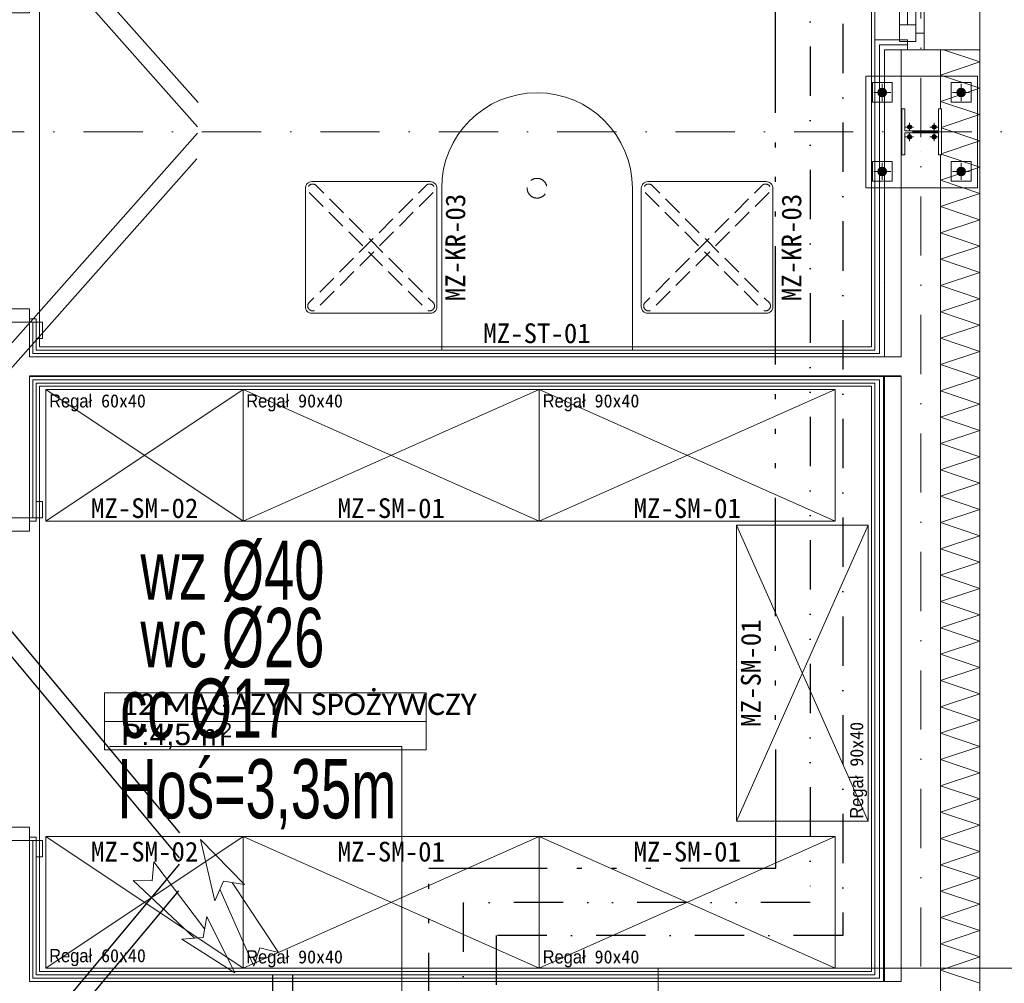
# Model space of a CAD drawing. Header units: centimetres. Extents: x -9388 to 91680, y -1419244 to 50347.
# Tile 116 of 183: x 45434 to 48428, y -708693 to -705765. Entities that reach past the tile are written whole.
import ezdxf
from ezdxf.enums import TextEntityAlignment as Align

# ---------------------------------------------------------------- set-up
doc = ezdxf.new("R2010")
doc.units = ezdxf.units.CM
for name, pattern in [('CENTER', [2, 1.25, -0.25, 0.25, -0.25]), ('ISO14W100', [25.5, 12, -3, 0.5, -3, 0.5, -3, 0.5, -3]), ('KOPISTO BUDYNEK C 09.10.12-PW_WODA$0$DASHDOT', [1, 0.5, -0.25, 0, -0.25]), ('KOPISTO BUDYNEK C 09.10.12-PW_WODA$0$DIVIDE', [1.25, 0.5, -0.25, 0, -0.25, 0, -0.25]), ('Krawędzie ukryte drobniejsze', [85, 60, -25]), ('Kropki i Kreski', [360, 180, -90, 0, -90])]:
    doc.linetypes.add(name, pattern=pattern)
for name, color, linetype in [('! Strefy Powierzchnie', 7, 'Continuous'), ('Drzwi ArchiCAD', 7, 'Continuous'), ('Okna ArchiCADa', 7, 'Continuous'), ('Osie', 7, 'Continuous'), ('Wnętrze - umeblowanie', 7, 'Continuous')]:
    doc.layers.add(name, color=color, linetype=linetype)
for name, color, linetype, lineweight, true_color in [('! słupy stalowe_Nr_pióra__232', 7, 'Continuous', 13, 0x24a2ff), ('Q_Działka cyrkulacyjna', 7, 'ISO14W100', 30, 0xffc000), ('Q_Działka wody ciepłej', 6, 'KOPISTO BUDYNEK C 09.10.12-PW_WODA$0$DIVIDE', 30, 0xff00ff), ('Q_Działka wody zimnej', 4, 'KOPISTO BUDYNEK C 09.10.12-PW_WODA$0$DASHDOT', 30, 0x00ffff)]:
    doc.layers.add(name, color=color, linetype=linetype, lineweight=lineweight, true_color=true_color)
for name, color, linetype, lineweight in [('! słupy stalowe_Nr_pióra__7', 7, 'Continuous', 13), ('2D - rzuty_Nr_pióra__101', 7, 'Continuous', 5), ('2D - rzuty_Nr_pióra__161', 7, 'Continuous', 5), ('Drzwi ArchiCAD_Nr_pióra__1', 7, 'Continuous', 13), ('Drzwi ArchiCAD_Nr_pióra__23', 7, 'Continuous', 15), ('Drzwi ArchiCAD_Nr_pióra__3', 7, 'Continuous', 13), ('Drzwi ArchiCAD_Nr_pióra__41', 7, 'Continuous', 15), ('Metryczki pomieszczeń ArchiCADa_Nr_pióra__6', 7, 'Continuous', 13), ('Okna ArchiCADa_Nr_pióra__23', 7, 'Continuous', 15), ('Okna ArchiCADa_Nr_pióra__3', 7, 'Continuous', 13), ('Okna ArchiCADa_Nr_pióra__41', 7, 'Continuous', 15), ('Osie_Nr_pióra__1', 7, 'Continuous', 13), ('Osie_Nr_pióra__4', 7, 'Continuous', 13), ('Q_opis', 3, 'Continuous', 13), ('Q_opisy_średnice_co', 3, 'Continuous', 9), ('Q_opisy_średnice_woda', 3, 'Continuous', 9), ('Q_podkład', 8, 'Continuous', 9), ('Q_strzałki', 3, 'Continuous', 13), ('Q_wys prowadzenia instalacji', 6, 'Continuous', 13), ('Wnętrze - umeblowanie_Nr_pióra__1', 7, 'Continuous', 13), ('Wnętrze - umeblowanie_Nr_pióra__101', 7, 'Continuous', 5), ('Ściany wewnętrzne_Nr_pióra__1', 7, 'Continuous', 13), ('Ściany wewnętrzne_Nr_pióra__41', 7, 'Continuous', 15), ('Ściany zewnętrzne_Nr_pióra__1', 7, 'Continuous', 13), ('Ściany zewnętrzne_Nr_pióra__174', 7, 'Continuous', 5), ('Ściany zewnętrzne_Nr_pióra__41', 7, 'Continuous', 15)]:
    doc.layers.add(name, color=color, linetype=linetype, lineweight=lineweight)
doc.layers.add('Q_uwagi', color=7, linetype='Continuous', lineweight=30, true_color=0xff0101, plot=False)
doc.styles.add('Arial Narrow_____', font='ARIALN.TTF', dxfattribs={"width": 0.8})
doc.styles.add('GENERATED_STYLE_1', font='calibri.ttf')
doc.styles.add('GENERATED_STYLE_2', font='arial.ttf')
doc.styles.add('GENERATED_STYLE_3', font='calibri.ttf')
doc.linetypes.add('Zygzak MAŁY', pattern='A,0,[1,PAB.01_RZUT PRZYZIEMIA1.Shx,S=0.873016,R=0,X=0,Y=-0.0275],-110,0', length=110)

# ---------------------------------------------------------------- blocks, each defined once
blk = doc.blocks.new('POM. SOCJALNE_13_13', base_point=(45348.3, -707757.7))
at = {"layer": 'Metryczki pomieszczeń ArchiCADa_Nr_pióra__6', "linetype": 'Continuous'}
for p, q in [((44955.2, -707677), (44972.6, -707592.1)), ((44972.6, -707592.1), (45758.8, -707753.6)), ((44937.7, -707761.9), (44955.2, -707677)), ((45741.3, -707838.5), (44955.2, -707677)), ((44955.2, -707677), (45741.3, -707838.5)), ((45723.9, -707923.4), (44937.7, -707761.9)), ((45758.8, -707753.6), (45741.3, -707838.5)), ((45741.3, -707838.5), (45723.9, -707923.4))]:
    blk.add_line(p, q, dxfattribs=at)
at = {"layer": 'Metryczki pomieszczeń ArchiCADa_Nr_pióra__6'}
for tag, height, style, p in [('ROOM_NAME', 65, 'GENERATED_STYLE_1', (45021.6, -707609.1)), ('ROOM_AREA', 65, 'GENERATED_STYLE_2', (45004.2, -707694.4)), ('DUMMY_385', 65, 'GENERATED_STYLE_2', (45216.4, -707739.7)), ('DUMMY_386', 43.3, 'GENERATED_STYLE_2', (45301.3, -707753))]:
    blk.add_attdef(tag, text='', height=height, rotation=348.3916, dxfattribs=dict(at, style=style)).set_placement(p, align=Align.TOP_LEFT)
blk = doc.blocks.new('MAGAZYN SPOŻYWCZY_12_15', base_point=(44709.4, -709921.6))
at = {"layer": 'Metryczki pomieszczeń ArchiCADa_Nr_pióra__6', "linetype": 'Continuous'}
for p, q in [((44230.3, -709823.1), (44247.8, -709738.2)), ((44247.8, -709738.2), (45206, -709935.1)), ((44212.9, -709908), (44230.3, -709823.1)), ((45188.5, -710020), (44230.3, -709823.1)), ((44230.3, -709823.1), (45188.5, -710020)), ((45171.1, -710104.9), (44212.9, -709908)), ((45206, -709935.1), (45188.5, -710020)), ((45188.5, -710020), (45171.1, -710104.9))]:
    blk.add_line(p, q, dxfattribs=at)
at = {"layer": 'Metryczki pomieszczeń ArchiCADa_Nr_pióra__6'}
for tag, height, style, p in [('ROOM_NAME', 65, 'GENERATED_STYLE_1', (44296.7, -709750.6)), ('ROOM_AREA', 65, 'GENERATED_STYLE_2', (44279.3, -709840.5)), ('DUMMY_385', 65, 'GENERATED_STYLE_2', (44491.5, -709885.8)), ('DUMMY_386', 43.3, 'GENERATED_STYLE_2', (44576.4, -709899.1))]:
    blk.add_attdef(tag, text='', height=height, rotation=348.3916, dxfattribs=dict(at, style=style)).set_placement(p, align=Align.TOP_LEFT)
blk = doc.blocks.new('Garderoba 19')
at = {"layer": 'Wnętrze - umeblowanie_Nr_pióra__101', "color": 8, "linetype": 'Continuous'}
for p, q in [((900, 400), (0, 400)), ((0, 400), (0, 0)), ((900, 0), (0, 400)), ((0, 0), (900, 400)), ((900, 0), (900, 400)), ((0, 0), (900, 0))]:
    blk.add_line(p, q, dxfattribs=at)
blk = doc.blocks.new('Garderoba 19_2')
at = {"layer": 'Wnętrze - umeblowanie_Nr_pióra__101', "color": 8, "linetype": 'Continuous'}
for p, q in [((600, 400), (0, 400)), ((0, 400), (0, 0)), ((600, 0), (0, 400)), ((0, 0), (600, 400)), ((600, 0), (600, 400)), ((0, 0), (600, 0))]:
    blk.add_line(p, q, dxfattribs=at)
blk = doc.blocks.new('Garderoba 19_3')
at = {"layer": 'Wnętrze - umeblowanie_Nr_pióra__101', "color": 8, "linetype": 'Continuous'}
for p, q in [((600, 400), (0, 400)), ((0, 400), (0, 0)), ((600, 0), (0, 400)), ((0, 0), (600, 400)), ((600, 0), (600, 400)), ((0, 0), (600, 0))]:
    blk.add_line(p, q, dxfattribs=at)
blk = doc.blocks.new('Standardowy znacznik siatki_3')
at = {"layer": 'Osie_Nr_pióra__4', "linetype": 'Kropki i Kreski'}
blk.add_line((1000, 0), (17990.8, 0), dxfattribs=at)
at = {"layer": 'Osie_Nr_pióra__1', "style": 'GENERATED_STYLE_3'}
for tag, p in [('AC_MarkerText_1_0', (-125, 5.7)), ('AC_MarkerText_1_1', (19115.8, 5.7))]:
    blk.add_attdef(tag, text='', height=100, rotation=360, dxfattribs=at).set_placement(p, align=Align.MIDDLE_CENTER)
blk = doc.blocks.new('Standardowy znacznik siatki_5')
at = {"layer": 'Osie_Nr_pióra__4', "linetype": 'Kropki i Kreski'}
blk.add_line((1000, 0), (12138.2, 0), dxfattribs=at)
at = {"layer": 'Osie_Nr_pióra__1', "style": 'GENERATED_STYLE_3'}
for tag, p in [('AC_MarkerText_1_0', (-125, 4.9)), ('AC_MarkerText_1_1', (13263.2, 4.9))]:
    blk.add_attdef(tag, text='', height=100, rotation=270, dxfattribs=at).set_placement(p, align=Align.MIDDLE_CENTER)
blk = doc.blocks.new('Okno 19_3')
at = {"layer": 'Okna ArchiCADa_Nr_pióra__23', "color": 8, "linetype": 'Continuous'}
for p, q in [((-500, 0), (-475, 0)), ((-475, 25), (-425, 25)), ((-475, -25), (-475, 25)), ((-475, 0), (-475, -25)), ((-425, 25), (-425, -25)), ((-425, 25), (425, 25)), ((-425, 0), (425, 0)), ((425, -25), (425, 25)), ((425, 25), (475, 25)), ((475, 25), (475, -25)), ((475, -25), (475, 0)), ((475, 0), (500, 0)), ((-475, -25), (-450, -25)), ((-425, -25), (-475, -25)), ((-450, -25), (-450, -50)), ((425, -25), (-425, -25)), ((475, -25), (425, -25)), ((450, -50), (450, -25)), ((450, -25), (475, -25)), ((-450, -50), (-500, -50)), ((500, -50), (450, -50))]:
    blk.add_line(p, q, dxfattribs=at)
at = {"layer": 'Okna ArchiCADa_Nr_pióra__3', "color": 8, "linetype": 'Continuous'}
for p, q in [((-470, 100), (470, 100)), ((-425, 25), (425, 25)), ((450, -50), (-450, -50)), ((-500, -220), (500, -220))]:
    blk.add_line(p, q, dxfattribs=at)
at = {"layer": 'Okna ArchiCADa_Nr_pióra__41', "color": 8, "linetype": 'Continuous'}
for p, q in [((-500, -50), (-500, 0)), ((500, -50), (500, 0))]:
    blk.add_line(p, q, dxfattribs=at)
blk = doc.blocks.new('Drzwi 19_8')
at = {"layer": 'Drzwi ArchiCAD_Nr_pióra__1', "color": 8, "linetype": 'Continuous'}
for p, q in [((-490, 20), (-540, 20)), ((-490, 10), (-490, 20)), ((-490, 0), (-490, 10)), ((490, 10), (490, 20)), ((490, 20), (540, 20)), ((490, 0), (490, 10)), ((-490, -80), (-540, -80)), ((-490, -70), (-490, -60)), ((-490, -80), (-490, -70)), ((490, -70), (490, -60)), ((490, -80), (490, -70)), ((490, -80), (540, -80))]:
    blk.add_line(p, q, dxfattribs=at)
at = {"layer": 'Drzwi ArchiCAD_Nr_pióra__23', "color": 8, "linetype": 'Continuous'}
for p, q in [((-450, 0), (-490, 0)), ((-490, 0), (-490, -60)), ((-450, -60), (-450, 0)), ((490, 0), (450, 0)), ((450, 0), (450, -60)), ((490, -60), (490, 0)), ((-490, -60), (-450, -60)), ((450, -60), (490, -60))]:
    blk.add_line(p, q, dxfattribs=at)
at = {"layer": 'Drzwi ArchiCAD_Nr_pióra__3', "color": 8, "linetype": 'Continuous'}
for p, q in [((410, 0), (410, 900)), ((410, 900), (450, 900)), ((450, 900), (450, 0)), ((-490, 39), (-540, 39)), ((-540, 39), (-540, 20)), ((-490, 20), (-490, 39)), ((540, 39), (490, 39)), ((490, 39), (490, 20)), ((540, 20), (540, 39)), ((-540, 20), (-490, 20)), ((-480, 20), (-490, 20)), ((-490, 20), (-490, 0)), ((-490, 0), (-480, 0)), ((-480, 0), (-480, 20)), ((450, 0), (410, 0)), ((490, 20), (480, 20)), ((480, 20), (480, 0)), ((480, 0), (490, 0)), ((490, 0), (490, 20)), ((490, 20), (540, 20)), ((-490, -80), (-540, -80)), ((-540, -80), (-540, -99)), ((-480, -60), (-490, -60)), ((-490, -60), (-490, -80)), ((-490, -80), (-480, -80)), ((-490, -99), (-490, -80)), ((-480, -80), (-480, -60)), ((490, -60), (480, -60)), ((480, -60), (480, -80)), ((480, -80), (490, -80)), ((490, -80), (490, -60)), ((540, -80), (490, -80)), ((490, -80), (490, -99)), ((540, -99), (540, -80)), ((-540, -99), (-490, -99)), ((490, -99), (540, -99))]:
    blk.add_line(p, q, dxfattribs=at)
blk.add_arc((450, 0), 900, 90, 180, dxfattribs=at)
at = {"layer": 'Drzwi ArchiCAD_Nr_pióra__41', "color": 8, "linetype": 'Continuous'}
for p, q in [((-490, -60), (-490, 0)), ((490, -60), (490, 0))]:
    blk.add_line(p, q, dxfattribs=at)
blk = doc.blocks.new('PAB.01_RZUT PRZYZIEMIA')
at = {"layer": '! słupy stalowe_Nr_pióra__7', "linetype": 'Continuous'}
for points in [[(48070, -705986.3, 1), (48044, -705986.3, 1)], [(48070, -705986.3, 1), (48044, -705986.3, 1)], [(48310, -705986.3, 1), (48284, -705986.3, 1)], [(48310, -705986.3, 1), (48284, -705986.3, 1)], [(48146, -706091.3, 1), (48133, -706091.3, 1)], [(48146, -706091.3, 1), (48133, -706091.3, 1)], [(48221, -706091.3, 1), (48208, -706091.3, 1)], [(48221, -706091.3, 1), (48208, -706091.3, 1)], [(48146, -706121.3, 1), (48133, -706121.3, 1)], [(48146, -706121.3, 1), (48133, -706121.3, 1)], [(48221, -706121.3, 1), (48208, -706121.3, 1)], [(48221, -706121.3, 1), (48208, -706121.3, 1)], [(48070, -706226.3, 1), (48044, -706226.3, 1)], [(48070, -706226.3, 1), (48044, -706226.3, 1)], [(48310, -706226.3, 1), (48284, -706226.3, 1)], [(48310, -706226.3, 1), (48284, -706226.3, 1)]]:
    blk.add_hatch(color=8, dxfattribs=at).paths.add_polyline_path(points)
at = {"layer": '! Strefy Powierzchnie', "color": 8, "linetype": 'Continuous', "lineweight": 0, "flags": 128}
for points in [[(48024, -706759.3), (48024, -704206), (45694, -704206), (45694, -704879.3), (45494, -704879.3), (45494, -706759.3)], [(48024, -708657.6), (48024, -706879.3), (45494, -706879.3), (45494, -708657.6)]]:
    blk.add_lwpolyline(points, close=True, dxfattribs=at)
at = {"layer": '! słupy stalowe_Nr_pióra__232', "color": 8, "linetype": 'Continuous'}
for p, q in [((48007, -705936.3), (48007.1, -705936.3)), ((48347, -705936.3), (48007, -705936.3)), ((48007, -705936.3), (48007, -706276.3)), ((48347, -705936.3), (48347.1, -705936.3)), ((48347, -705936.3), (48347.1, -705936.3)), ((48347, -705936.3), (48347.1, -705936.3)), ((48347, -706276.3), (48347, -705936.3)), ((48087, -705956.3), (48027, -705956.3)), ((48027, -705956.3), (48027, -706016.3)), ((48052.4, -705975.2), (48048.5, -705977.8)), ((48052.4, -705975.4), (48048.5, -705978)), ((48057, -705974.3), (48052.4, -705975.2)), ((48057, -705974.5), (48052.4, -705975.4)), ((48061.6, -705975.2), (48057, -705974.3)), ((48061.6, -705975.4), (48057, -705974.5)), ((48065.5, -705977.8), (48061.6, -705975.2)), ((48065.5, -705978), (48061.6, -705975.4)), ((48087, -706016.3), (48087, -705956.3)), ((48327, -705956.3), (48267, -705956.3)), ((48267, -705956.3), (48267, -706016.3)), ((48292.4, -705975.2), (48288.5, -705977.8)), ((48292.4, -705975.4), (48288.5, -705978)), ((48297, -705974.3), (48292.4, -705975.2)), ((48297, -705974.5), (48292.4, -705975.4)), ((48301.6, -705975.2), (48297, -705974.3)), ((48301.6, -705975.4), (48297, -705974.5)), ((48305.5, -705977.8), (48301.6, -705975.2)), ((48305.5, -705978), (48301.6, -705975.4)), ((48327, -706016.3), (48327, -705956.3)), ((48045.9, -705981.7), (48045, -705986.3)), ((48045.9, -705981.9), (48045, -705986.5)), ((48045, -705986.3), (48045, -705991.3)), ((48045, -705986.5), (48045.9, -705991.1)), ((48048.5, -705977.8), (48045.9, -705981.7)), ((48048.5, -705978), (48045.9, -705981.9)), ((48045.9, -705991.1), (48048.5, -705995)), ((48048.5, -705995), (48052.4, -705997.6)), ((48052.4, -705997.6), (48057, -705998.5)), ((48057, -705986.3), (48057.1, -705986.3)), ((48057, -705986.3), (48057.1, -705986.3)), ((48057, -705998.5), (48061.6, -705997.6)), ((48061.6, -705997.6), (48065.5, -705995)), ((48068.1, -705981.7), (48065.5, -705977.8)), ((48068.1, -705981.9), (48065.5, -705978)), ((48065.5, -705995), (48068.1, -705991.1)), ((48069, -705986.3), (48068.1, -705981.7)), ((48069, -705986.5), (48068.1, -705981.9)), ((48068.1, -705991.1), (48069, -705986.5)), ((48069, -705991.3), (48069, -705986.3)), ((48285.9, -705981.7), (48285, -705986.3)), ((48285.9, -705981.9), (48285, -705986.5)), ((48285, -705986.3), (48285, -705991.3)), ((48285, -705986.5), (48285.9, -705991.1)), ((48288.5, -705977.8), (48285.9, -705981.7)), ((48288.5, -705978), (48285.9, -705981.9)), ((48285.9, -705991.1), (48288.5, -705995)), ((48288.5, -705995), (48292.4, -705997.6)), ((48292.4, -705997.6), (48297, -705998.5)), ((48297, -705998.5), (48301.6, -705997.6)), ((48301.6, -705997.6), (48305.5, -705995)), ((48308.1, -705981.7), (48305.5, -705977.8)), ((48308.1, -705981.9), (48305.5, -705978)), ((48305.5, -705995), (48308.1, -705991.1)), ((48309, -705986.3), (48308.1, -705981.7)), ((48309, -705986.5), (48308.1, -705981.9)), ((48308.1, -705991.1), (48309, -705986.5)), ((48309, -705991.3), (48309, -705986.3)), ((48027, -706016.3), (48087, -706016.3)), ((48267, -706016.3), (48327, -706016.3)), ((47525.8, -706106.3), (47525.8, -706106.3)), ((48057, -706106.3), (48057.1, -706106.3)), ((48057, -706106.3), (48057.1, -706106.3)), ((48174, -706136.7), (48174.1, -706136.7)), ((48174, -706165.5), (48174.1, -706165.5)), ((48087, -706196.3), (48027, -706196.3)), ((48027, -706196.3), (48027, -706256.3)), ((48052.4, -706215), (48048.5, -706217.6)), ((48057, -706214), (48052.4, -706215)), ((48061.6, -706215), (48057, -706214)), ((48065.5, -706217.6), (48061.6, -706215)), ((48087, -706256.3), (48087, -706196.3)), ((48327, -706196.3), (48267, -706196.3)), ((48267, -706196.3), (48267, -706256.3)), ((48292.4, -706215), (48288.5, -706217.6)), ((48297, -706214), (48292.4, -706215)), ((48301.6, -706215), (48297, -706214)), ((48305.5, -706217.6), (48301.6, -706215)), ((48327, -706256.3), (48327, -706196.3)), ((48045, -706221.3), (48045, -706226.3)), ((48045.9, -706221.5), (48045, -706226)), ((48045, -706226), (48045.9, -706230.6)), ((48045.9, -706230.6), (48045, -706226)), ((48045, -706226.3), (48045.9, -706230.9)), ((48048.5, -706217.6), (48045.9, -706221.5)), ((48045.9, -706230.6), (48048.5, -706234.5)), ((48045.9, -706230.9), (48048.5, -706234.8)), ((48048.5, -706234.5), (48052.4, -706237.1)), ((48048.5, -706234.8), (48052.4, -706237.4)), ((48052.4, -706237.1), (48057, -706238)), ((48052.4, -706237.4), (48057, -706238.3)), ((48057, -706226.3), (48057.1, -706226.3)), ((48057, -706226.3), (48057.1, -706226.3)), ((48057, -706226.3), (48057.1, -706226.3)), ((48057, -706226.3), (48057.1, -706226.3)), ((48057, -706238), (48061.6, -706237.1)), ((48057, -706238.3), (48061.6, -706237.4)), ((48061.6, -706237.1), (48065.5, -706234.5)), ((48061.6, -706237.4), (48065.5, -706234.8)), ((48068.1, -706221.5), (48065.5, -706217.6)), ((48065.5, -706234.5), (48068.1, -706230.6)), ((48065.5, -706234.8), (48068.1, -706230.9)), ((48069, -706226), (48068.1, -706221.5)), ((48068.1, -706230.6), (48069, -706226)), ((48068.1, -706230.9), (48069, -706226.3)), ((48069, -706226.3), (48069, -706221.3)), ((48285, -706221.3), (48285, -706226.3)), ((48285.9, -706221.5), (48285, -706226)), ((48285, -706226), (48285.9, -706230.6)), ((48285.9, -706230.6), (48285, -706226)), ((48285, -706226.3), (48285.9, -706230.9)), ((48288.5, -706217.6), (48285.9, -706221.5)), ((48285.9, -706230.6), (48288.5, -706234.5)), ((48285.9, -706230.9), (48288.5, -706234.8)), ((48288.5, -706234.5), (48292.4, -706237.1)), ((48288.5, -706234.8), (48292.4, -706237.4)), ((48292.4, -706237.1), (48297, -706238)), ((48292.4, -706237.4), (48297, -706238.3)), ((48297, -706226.3), (48297.1, -706226.3)), ((48297, -706226.3), (48297.1, -706226.3)), ((48297, -706238), (48301.6, -706237.1)), ((48297, -706238.3), (48301.6, -706237.4)), ((48301.6, -706237.1), (48305.5, -706234.5)), ((48301.6, -706237.4), (48305.5, -706234.8)), ((48308.1, -706221.5), (48305.5, -706217.6)), ((48305.5, -706234.5), (48308.1, -706230.6)), ((48305.5, -706234.8), (48308.1, -706230.9)), ((48309, -706226), (48308.1, -706221.5)), ((48308.1, -706230.6), (48309, -706226)), ((48308.1, -706230.9), (48309, -706226.3)), ((48309, -706226.3), (48309, -706221.3)), ((48027, -706256.3), (48087, -706256.3)), ((48267, -706256.3), (48327, -706256.3)), ((48007, -706276.3), (48347, -706276.3)), ((48347, -706276.3), (48347.1, -706276.3)), ((48347, -706276.3), (48347.1, -706276.3)), ((48057, -706564.7), (48057.1, -706564.7))]:
    blk.add_line(p, q, dxfattribs=at)
at = {"layer": '! słupy stalowe_Nr_pióra__232', "color": 8, "linetype": 'CENTER'}
for p, q in [((48057, -706012.3), (48057, -705960.3)), ((48297, -706012.3), (48297, -705960.3)), ((48031, -705986.3), (48083, -705986.3)), ((48271, -705986.3), (48323, -705986.3)), ((48126.5, -706091.3), (48152.5, -706091.3)), ((48139.5, -706104.3), (48139.5, -706078.3)), ((48201.5, -706091.3), (48227.5, -706091.3)), ((48214.5, -706104.3), (48214.5, -706078.3)), ((48126.5, -706121.3), (48152.5, -706121.3)), ((48139.5, -706134.3), (48139.5, -706108.3)), ((48201.5, -706121.3), (48227.5, -706121.3)), ((48214.5, -706134.3), (48214.5, -706108.3)), ((48057, -706252.3), (48057, -706200.3)), ((48297, -706252.3), (48297, -706200.3)), ((48031, -706226.3), (48083, -706226.3)), ((48271, -706226.3), (48323, -706226.3))]:
    blk.add_line(p, q, dxfattribs=at)
at = {"layer": '! słupy stalowe_Nr_pióra__232', "color": 8, "linetype": 'Continuous', "flags": 128}
blk.add_lwpolyline([(48237, -706036), (48237, -706176), (48228.5, -706176), (48228.5, -706108.8), (48125.5, -706108.8), (48125.5, -706176), (48117, -706176), (48117, -706036), (48125.5, -706036), (48125.5, -706103.3), (48228.5, -706103.3), (48228.5, -706036)], close=True, dxfattribs=at)
at = {"layer": '! słupy stalowe_Nr_pióra__232', "color": 8, "linetype": 'Continuous'}
for centre, radius in [((48057, -705986.3), 13), ((48297, -705986.3), 13), ((48139.5, -706091.3), 6.5), ((48214.5, -706091.3), 6.5), ((48139.5, -706121.3), 6.5), ((48214.5, -706121.3), 6.5), ((48057, -706226.3), 13), ((48297, -706226.3), 13)]:
    blk.add_circle(centre, radius, dxfattribs=at)
at = {"layer": '2D - rzuty_Nr_pióra__101', "color": 8, "linetype": 'Continuous', "flags": 128}
blk.add_lwpolyline([(46717.2, -706769.3), (47297.2, -706769.3), (47297.2, -706277.3, 1), (46717.2, -706277.3)], format="xyb", close=True, dxfattribs=at)
at = {"layer": '2D - rzuty_Nr_pióra__161', "color": 8, "linetype": 'Continuous', "flags": 128}
for points in [[(46322.7, -706657.3), (46682.7, -706657.3, 0.414214), (46702.7, -706637.3), (46702.7, -706277.3, 0.414214), (46682.7, -706257.3), (46322.7, -706257.3, 0.414214), (46302.7, -706277.3), (46302.7, -706637.3, 0.414214)], [(47344.3, -706657.3), (47704.3, -706657.3, 0.414214), (47724.3, -706637.3), (47724.3, -706277.3, 0.414214), (47704.3, -706257.3), (47344.3, -706257.3, 0.414214), (47324.3, -706277.3), (47324.3, -706637.3, 0.414214)]]:
    blk.add_lwpolyline(points, format="xyb", close=True, dxfattribs=at)
at = {"layer": '2D - rzuty_Nr_pióra__161', "color": 8, "linetype": 'Krawędzie ukryte drobniejsze', "flags": 128}
for points in [[(46314.4, -706290.1), (46672.6, -706647.8, 0.793196), (46693.2, -706627.1), (46335.6, -706268.9, 1)], [(46691.1, -706290.1), (46332.9, -706647.8, -0.793196), (46312.2, -706627.1), (46669.9, -706268.9, -1)], [(46981.3, -706292.6, 1), (47033, -706262, 1)], [(47335.9, -706290.1), (47694.1, -706647.8, 0.793196), (47714.8, -706627.1), (47357.1, -706268.9, 1)], [(47712.6, -706290.1), (47354.4, -706647.8, -0.793196), (47333.8, -706627.1), (47691.4, -706268.9, -1)]]:
    blk.add_lwpolyline(points, format="xyb", close=True, dxfattribs=at)
at = {"layer": 'Wnętrze - umeblowanie_Nr_pióra__1', "color": 8, "linetype": 'Zygzak MAŁY'}
for p, q in [((48114, -706847.6), (45464, -706847.6)), ((48061, -708687.6), (48061, -706849.3)), ((45464, -708687.6), (48114, -708687.6))]:
    blk.add_line(p, q, dxfattribs=at)
at = {"layer": 'Ściany wewnętrzne_Nr_pióra__1', "color": 8, "linetype": 'Continuous'}
for p, q in [((45474, -706684.2), (45464, -706684.2)), ((45474, -706684.2), (45464, -706684.2)), ((45474, -706779.3), (45474, -706684.2)), ((45484, -706684.2), (45474, -706684.2)), ((45484, -706684.2), (45474, -706684.2)), ((45484, -706684.2), (45484, -706734.2)), ((45484, -706779.3), (45474, -706779.3)), ((48034, -706779.3), (45484, -706779.3)), ((45474, -706859.3), (45484, -706859.3)), ((45474, -707279.3), (45474, -706859.3)), ((45484, -706859.3), (48034, -706859.3)), ((45484, -707279.3), (45484, -707229.3)), ((45474, -707279.3), (45464, -707279.3)), ((45474, -707279.3), (45464, -707279.3)), ((45484, -707279.3), (45474, -707279.3)), ((45484, -707279.3), (45474, -707279.3)), ((45474, -708259.3), (45464, -708259.3)), ((45474, -708259.3), (45464, -708259.3)), ((45474, -708667.6), (45474, -708259.3)), ((45484, -708259.3), (45474, -708259.3)), ((45484, -708259.3), (45474, -708259.3)), ((45484, -708259.3), (45484, -708309.3)), ((45474, -708677.6), (45474, -708667.6)), ((48034, -708677.6), (45474, -708677.6))]:
    blk.add_line(p, q, dxfattribs=at)
at = {"layer": 'Ściany wewnętrzne_Nr_pióra__1', "color": 8, "linetype": 'Continuous', "flags": 128}
for points in [[(45484, -706769.3), (45484, -706684.2)], [(48034, -706769.3), (45484, -706769.3)], [(45484, -706869.3), (48034, -706869.3)], [(45484, -707279.3), (45484, -706869.3)], [(45484, -708667.6), (45484, -708259.3)], [(48034, -708667.6), (45484, -708667.6)]]:
    blk.add_lwpolyline(points, dxfattribs=at)
at = {"layer": 'Ściany wewnętrzne_Nr_pióra__41', "color": 8, "linetype": 'Continuous'}
for p, q in [((45464, -706684.2), (45404, -706684.2)), ((45464, -706789.3), (45464, -706684.2)), ((45474, -706789.3), (45464, -706789.3)), ((45484, -706789.3), (45474, -706789.3)), ((48034, -706789.3), (45484, -706789.3)), ((45464, -706849.3), (45474, -706849.3)), ((45464, -707279.3), (45464, -706849.3)), ((45474, -706849.3), (45484, -706849.3)), ((45484, -706849.3), (48034, -706849.3)), ((45464, -707279.3), (45404, -707279.3)), ((45464, -708259.3), (45404, -708259.3)), ((45464, -708667.6), (45464, -708259.3)), ((45464, -708677.6), (45464, -708667.6)), ((45464, -708687.6), (45464, -708677.6)), ((46034, -708687.6), (45464, -708687.6)), ((46094, -708687.6), (46034, -708687.6)), ((48034, -708687.6), (46094, -708687.6))]:
    blk.add_line(p, q, dxfattribs=at)
at = {"layer": 'Ściany zewnętrzne_Nr_pióra__1', "color": 8, "linetype": 'Continuous'}
for p, q in [((48134, -705826.3), (48034, -705826.3)), ((48034, -705856.3), (48034, -705826.3)), ((48134, -705841.3), (48134, -705826.3)), ((48134, -705856.3), (48134, -705841.3)), ((48049, -706779.3), (48034, -706779.3)), ((48034, -706859.3), (48049, -706859.3)), ((48049, -708677.6), (48034, -708677.6))]:
    blk.add_line(p, q, dxfattribs=at)
at = {"layer": 'Ściany zewnętrzne_Nr_pióra__1', "color": 8, "linetype": 'Continuous', "flags": 128}
for points in [[(48034, -705856.3), (48034, -706769.3)], [(48034, -706869.3), (48034, -708667.6)]]:
    blk.add_lwpolyline(points, dxfattribs=at)
at = {"layer": 'Ściany zewnętrzne_Nr_pióra__174', "color": 8, "linetype": 'Continuous'}
for p, q in [((48242.8, -705856.3), (48354, -705893.3)), ((48354, -705893.3), (48234, -705933.3)), ((48234, -705933.3), (48354, -705973.3)), ((48354, -705973.3), (48234, -706013.3)), ((48234, -706013.3), (48354, -706053.3)), ((48354, -706053.3), (48236.6, -706092.5)), ((48236.6, -706094.2), (48354, -706133.3)), ((48354, -706133.3), (48236.6, -706172.5)), ((48236.6, -706174.2), (48354, -706213.3)), ((48354, -706213.3), (48234, -706253.3)), ((48234, -706253.3), (48354, -706293.3)), ((48354, -706293.3), (48234, -706333.3)), ((48234, -706333.3), (48354, -706373.3)), ((48354, -706373.3), (48234, -706413.3)), ((48234, -706413.3), (48354, -706453.3)), ((48354, -706453.3), (48234, -706493.3)), ((48234, -706493.3), (48354, -706533.3)), ((48354, -706533.3), (48234, -706573.3)), ((48234, -706573.3), (48354, -706613.3)), ((48354, -706613.3), (48234, -706653.3)), ((48234, -706653.3), (48354, -706693.3)), ((48354, -706693.3), (48234, -706733.3)), ((48234, -706733.3), (48354, -706773.3)), ((48354, -706773.3), (48234, -706813.3)), ((48234, -706813.3), (48354, -706853.3)), ((48354, -706853.3), (48234, -706893.3)), ((48234, -706893.3), (48354, -706933.3)), ((48354, -706933.3), (48234, -706973.3)), ((48234, -706973.3), (48354, -707013.3)), ((48354, -707013.3), (48234, -707053.3)), ((48234, -707053.3), (48354, -707093.3)), ((48354, -707093.3), (48234, -707133.3)), ((48234, -707133.3), (48354, -707173.3)), ((48354, -707173.3), (48234, -707213.3)), ((48234, -707213.3), (48354, -707253.3)), ((48354, -707253.3), (48234, -707293.3)), ((48234, -707293.3), (48354, -707333.3)), ((48354, -707333.3), (48234, -707373.3)), ((48234, -707373.3), (48354, -707413.3)), ((48354, -707413.3), (48234, -707453.3)), ((48234, -707453.3), (48354, -707493.3)), ((48354, -707493.3), (48234, -707533.3)), ((48234, -707533.3), (48354, -707573.3)), ((48354, -707573.3), (48234, -707613.3)), ((48234, -707613.3), (48354, -707653.3)), ((48354, -707653.3), (48234, -707693.3)), ((48234, -707693.3), (48354, -707733.3)), ((48354, -707733.3), (48234, -707773.3)), ((48234, -707773.3), (48354, -707813.3)), ((48354, -707813.3), (48234, -707853.3)), ((48234, -707853.3), (48354, -707893.3)), ((48354, -707893.3), (48234, -707933.3)), ((48234, -707933.3), (48354, -707973.3)), ((48354, -707973.3), (48234, -708013.3)), ((48234, -708013.3), (48354, -708053.3)), ((48354, -708053.3), (48234, -708093.3)), ((48234, -708093.3), (48354, -708133.3)), ((48354, -708133.3), (48234, -708173.3)), ((48234, -708173.3), (48354, -708213.3)), ((48354, -708213.3), (48234, -708253.3)), ((48234, -708253.3), (48354, -708293.3)), ((48354, -708293.3), (48234, -708333.3)), ((48234, -708333.3), (48354, -708373.3)), ((48354, -708373.3), (48234, -708413.3)), ((48234, -708413.3), (48354, -708453.3)), ((48354, -708453.3), (48234, -708493.3)), ((48234, -708493.3), (48354, -708533.3)), ((48354, -708533.3), (48234, -708573.3)), ((48234, -708573.3), (48354, -708613.3)), ((48354, -708613.3), (48234, -708653.3)), ((48234, -708653.3), (48354, -708693.3))]:
    blk.add_line(p, q, dxfattribs=at)
at = {"layer": 'Ściany zewnętrzne_Nr_pióra__41', "color": 8, "linetype": 'Continuous'}
for p, q in [((48049, -705856.3), (48049, -705841.3)), ((48049, -705841.3), (48134, -705841.3)), ((48049, -705856.3), (48049, -706779.3)), ((48064, -705856.3), (48064, -706789.3)), ((48064, -705856.3), (48134, -705856.3)), ((48114, -705856.3), (48114, -706789.3)), ((48184, -705856.3), (48134, -705856.3)), ((48234, -705856.3), (48184, -705856.3)), ((48234, -706035.9), (48234, -705856.3)), ((48354, -705856.3), (48234, -705856.3)), ((48234, -706789.3), (48234, -706175.9)), ((48049, -706789.3), (48034, -706789.3)), ((48064, -706789.3), (48049, -706789.3)), ((48114, -706789.3), (48064, -706789.3)), ((48234, -706849.3), (48234, -706789.3)), ((48034, -706849.3), (48049, -706849.3)), ((48049, -706849.3), (48064, -706849.3)), ((48049, -706859.3), (48049, -708677.6)), ((48064, -706849.3), (48064, -708687.6)), ((48064, -706849.3), (48114, -706849.3)), ((48114, -706849.3), (48114, -708687.6)), ((48234, -708687.6), (48234, -706849.3)), ((48049, -708687.6), (48034, -708687.6)), ((48064, -708687.6), (48049, -708687.6)), ((48114, -708687.6), (48064, -708687.6)), ((48234, -708747.6), (48234, -708687.6))]:
    blk.add_line(p, q, dxfattribs=at)
at = {"layer": 'Ściany zewnętrzne_Nr_pióra__41', "color": 8, "linetype": 'Continuous', "flags": 128}
blk.add_lwpolyline([(48354, -710600.3), (48354, -705856.3)], dxfattribs=at)
at = {"layer": '! Strefy Powierzchnie', "color": 8, "linetype": 'Continuous'}
ref = blk.add_blockref('POM. SOCJALNE_13_13', (46371.1, -705649.4), dxfattribs=dict(at, rotation=11.60840108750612))
ref.add_attrib('ROOM_NAME', '13 POM. SOCJALNE', dxfattribs={"layer": 'Metryczki pomieszczeń ArchiCADa_Nr_pióra__6', "color": 7, "height": 65, "rotation": 360, "style": 'GENERATED_STYLE_1'}).set_placement((46021.2, -705569.5), align=Align.TOP_LEFT)
ref.add_attrib('ROOM_AREA', 'P:6,3', dxfattribs={"layer": 'Metryczki pomieszczeń ArchiCADa_Nr_pióra__6', "color": 7, "height": 65, "rotation": 360, "style": 'GENERATED_STYLE_2'}).set_placement((46021.3, -705656.6), align=Align.TOP_LEFT)
ref.add_attrib('DUMMY_385', ' m', dxfattribs={"layer": 'Metryczki pomieszczeń ArchiCADa_Nr_pióra__6', "color": 7, "height": 65, "rotation": 360, "style": 'GENERATED_STYLE_2'}).set_placement((46238.3, -705658.2), align=Align.TOP_LEFT)
ref.add_attrib('DUMMY_386', '2', dxfattribs={"layer": 'Metryczki pomieszczeń ArchiCADa_Nr_pióra__6', "color": 7, "height": 43.3, "rotation": 360, "style": 'GENERATED_STYLE_2'}).set_placement((46324.2, -705654.2), align=Align.TOP_LEFT)
ref = blk.add_blockref('MAGAZYN SPOŻYWCZY_12_15', (46180.8, -707897.5), dxfattribs=dict(at, rotation=11.60840108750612))
ref.add_attrib('ROOM_NAME', '12 MAGAZYN SPOŻYWCZY', dxfattribs={"layer": 'Metryczki pomieszczeń ArchiCADa_Nr_pióra__6', "color": 7, "height": 65, "rotation": 360, "style": 'GENERATED_STYLE_1'}).set_placement((45742.1, -707813.1), align=Align.TOP_LEFT)
ref.add_attrib('ROOM_AREA', 'P:4,5', dxfattribs={"layer": 'Metryczki pomieszczeń ArchiCADa_Nr_pióra__6', "color": 7, "height": 65, "rotation": 360, "style": 'GENERATED_STYLE_2'}).set_placement((45743.1, -707904.7), align=Align.TOP_LEFT)
ref.add_attrib('DUMMY_385', ' m', dxfattribs={"layer": 'Metryczki pomieszczeń ArchiCADa_Nr_pióra__6', "color": 7, "height": 65, "rotation": 360, "style": 'GENERATED_STYLE_2'}).set_placement((45960.1, -707906.3), align=Align.TOP_LEFT)
ref.add_attrib('DUMMY_386', '2', dxfattribs={"layer": 'Metryczki pomieszczeń ArchiCADa_Nr_pióra__6', "color": 7, "height": 43.3, "rotation": 360, "style": 'GENERATED_STYLE_2'}).set_placement((46046, -707902.3), align=Align.TOP_LEFT)
at = {"layer": 'Drzwi ArchiCAD', "color": 8, "linetype": 'Continuous', "xscale": -1, "zscale": 1000, "rotation": 89.99999713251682}
for p in [(45404, -706194.2), (45404, -707769.3)]:
    blk.add_blockref('Drzwi 19_8', p, dxfattribs=at)
at = {"layer": 'Okna ArchiCADa', "color": 8, "linetype": 'Continuous', "zscale": 1000, "rotation": 89.99999713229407}
blk.add_blockref('Okno 19_3', (48134, -705356.3), dxfattribs=at)
at = {"layer": 'Osie', "color": 8, "linetype": 'Continuous', "zscale": 1000}
for name, p, rotation in [('Standardowy znacznik siatki_5', (48174, -712523.4), 89.99999713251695), ('Standardowy znacznik siatki_3', (30584.3, -706106.3), 359.999997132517)]:
    blk.add_blockref(name, p, dxfattribs=dict(at, rotation=rotation))
at = {"layer": 'Wnętrze - umeblowanie', "color": 8, "linetype": 'Continuous', "lineweight": 5, "zscale": 1000}
for name, p, rotation in [('Garderoba 19_3', (45514, -707289.3), 359.999997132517), ('Garderoba 19', (46114, -707289.3), 359.999997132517), ('Garderoba 19', (47014, -707289.3), 359.999997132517), ('Garderoba 19', (47614, -707300.8), 269.9999971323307), ('Garderoba 19_2', (46114, -708247.6), 179.9999971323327), ('Garderoba 19', (47014, -708247.6), 179.9999971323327), ('Garderoba 19', (47914, -708247.6), 179.9999971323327)]:
    blk.add_blockref(name, p, dxfattribs=dict(at, rotation=rotation))
at = {"layer": 'Wnętrze - umeblowanie_Nr_pióra__1', "color": 8, "linetype": 'Continuous', "style": 'GENERATED_STYLE_2'}
for s, insert, char_height, attachment_point, rotation in [('\\A1;{\\fMS Gothic|b0|i0|c238|p49;MZ-KR-03}', (46728.8, -706457.3), 60, 2, 90), ('\\A1;{\\fMS Gothic|b0|i0|c238|p49;MZ-KR-03}', (47750.8, -706457.3), 60, 2, 90), ('\\A1;{\\fMS Gothic|b0|i0|c238|p49;MZ-ST-01}', (47007.2, -706688.1), 60, 2, 360), ('\\A1;{\\fMS Gothic|b0|i0|c238|p49;Regał 60x40}', (45523.6, -706903.5), 40, 1, 360), ('\\A1;{\\fMS Gothic|b0|i0|c238|p49;Regał 90x40}', (46122.8, -706903.5), 40, 1, 360), ('\\A1;{\\fMS Gothic|b0|i0|c238|p49;Regał 90x40}', (47024.3, -706903.5), 40, 1, 360), ('\\A1;{\\fMS Gothic|b0|i0|c238|p49;MZ-SM-02}', (45814, -707219.5), 60, 2, 360), ('\\A1;{\\fMS Gothic|b0|i0|c238|p49;MZ-SM-01}', (46564, -707219.5), 60, 2, 360), ('\\A1;{\\fMS Gothic|b0|i0|c238|p49;MZ-SM-01}', (47464, -707219.5), 60, 2, 360), ('\\A1;{\\fMS Gothic|b0|i0|c238|p49;MZ-SM-01}', (47627.3, -707750.8), 60, 2, 90), ('\\A1;{\\fMS Gothic|b0|i0|c238|p49;Regał 90x40}', (47959, -708193), 40, 1, 90), ('\\A1;{\\fMS Gothic|b0|i0|c238|p49;MZ-SM-02}', (45814, -708263.4), 60, 2, 360), ('\\A1;{\\fMS Gothic|b0|i0|c238|p49;MZ-SM-01}', (46564, -708263.4), 60, 2, 360), ('\\A1;{\\fMS Gothic|b0|i0|c238|p49;MZ-SM-01}', (47464, -708263.4), 60, 2, 360), ('\\A1;{\\fMS Gothic|b0|i0|c238|p49;Regał 60x40}', (45523.6, -708589.2), 40, 1, 360), ('\\A1;{\\fMS Gothic|b0|i0|c238|p49;Regał 90x40}', (46122.8, -708593), 40, 1, 360), ('\\A1;{\\fMS Gothic|b0|i0|c238|p49;Regał 90x40}', (47024.3, -708593), 40, 1, 360)]:
    blk.add_mtext(s, dxfattribs=dict(at, insert=insert, char_height=char_height, attachment_point=attachment_point, rotation=rotation))
blk = doc.blocks.new('A$C674EB6B2')
at = {"layer": 'Q_uwagi', "linetype": 'Continuous'}
for p, q in [((-1049.8, -3218), (-147.2, -4234.3)), ((-1049.8, -3293.3), (-149, -4307.6)), ((-149.5, -4327.5), (-1049.8, -5343)), ((-1049.8, -5418.4), (-151.5, -4405.1)), ((-202.8, -6453.1), (-1049.8, -5438.6)), ((-1049.8, -5516.6), (-204.7, -6528.8)), ((-205.2, -6548.8), (-1049.8, -7560.8)), ((-207.2, -6629.3), (-1049.8, -7638.8))]:
    blk.add_line(p, q, dxfattribs=at)
blk = doc.blocks.new('*U457')
at = {"layer": 'Q_strzałki'}
for p, q in [((0.001006, 0.002669), (0.003962, 0.004863)), ((0.002566, 0.001456), (0.003962, 0.004863)), ((-0.001585, -0.000942), (0.001744, 0.002665)), ((0.001006, 0.002669), (0.002252, 0.002663)), ((0.002566, 0.001456), (0.002252, 0.002663)), ((-0.000293, -0.001945), (0.00238, 0.002171)), ((-0.001585, -0.000942), (-0.000473, -0.000843)), ((-0.000293, -0.001945), (-0.000473, -0.000843))]:
    blk.add_line(p, q, dxfattribs=at)

msp = doc.modelspace()

# ---------------------------------------------------------------- block references
at = {"layer": 'Q_podkład'}
msp.add_blockref('PAB.01_RZUT PRZYZIEMIA', (0, 0), dxfattribs=at)

# ---------------------------------------------------------------- next in the draw order: linework, layer by layer
for points in [[(46014.2, -708917.6), (46264.2, -708917.6), (46264.2, -708666.9)], [(46014.2, -708857.6), (46204.2, -708857.6), (46204.2, -708666.9)]]:
    msp.add_lwpolyline(points)
at = {"layer": 'Q_Działka cyrkulacyjna', "ltscale": 30}
for p, q in [((47733, -708343.2), (47731.4, -704359.8)), ((46678.5, -708343.6), (47733, -708343.2)), ((46679, -709726.1), (46678.5, -708343.6))]:
    msp.add_line(p, q, dxfattribs=at)
at = {"layer": 'Q_Działka wody ciepłej', "ltscale": 300}
for p, q in [((47837.3, -703595.1), (47837.3, -708447.6)), ((46782.8, -708447.6), (46782.8, -709961.2)), ((47837.3, -708447.6), (46782.8, -708447.6))]:
    msp.add_line(p, q, dxfattribs=at)
at = {"layer": 'Q_Działka wody zimnej', "ltscale": 300}
for p, q in [((47937.3, -702176.5), (47937.3, -708547.6)), ((46882.8, -708547.6), (46882.8, -708848.3)), ((47937.3, -708547.6), (46882.8, -708547.6))]:
    msp.add_line(p, q, dxfattribs=at)
at = {"layer": 'Q_opis', "lineweight": 9}
msp.add_line((47376, -708647.6), (50122.2, -708647.6), dxfattribs=at)
at = {"layer": 'Q_opisy_średnice_co'}
msp.add_line((47376, -708747.6), (47376, -708647.6), dxfattribs=at)
at = {"layer": 'Q_opisy_średnice_woda'}
for p, q in [((45706.8, -707974), (46596.5, -707973.9)), ((46596.5, -707973.9), (46596.5, -708983.9))]:
    msp.add_line(p, q, dxfattribs=at)

# ---------------------------------------------------------------- next in the draw order: block references
at = {"layer": 'Q_strzałki', "ltscale": 0.1, "extrusion": (0.00026101, 0.000192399, 1), "xscale": -51988.60958037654, "yscale": 51988.60958037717, "zscale": 50000.00000000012, "rotation": 350.8474789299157}
msp.add_blockref('*U457', (46147.3, -708538.7, -124.3), dxfattribs=at)
at = {"layer": 'Q_strzałki', "ltscale": 0.1, "extrusion": (-0.000210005, -0.000247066, 1), "xscale": -51988.6095803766, "yscale": 51988.60958037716, "zscale": 50000.00000000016, "rotation": 184.0879987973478}
msp.add_blockref('*U457', (45864.8, -708424.2, 165.4), dxfattribs=at)
at = {"layer": 'Q_uwagi'}
msp.add_blockref('A$C674EB6B2', (46123.8, -701782.8), dxfattribs=at)

# ---------------------------------------------------------------- next in the draw order: texts
at = {"layer": 'Q_opisy_średnice_woda', "style": 'Arial Narrow_____', "width": 0.8}
for s, p in [('wz Ø40', (46080.9, -707437.8)), ('wc Ø26', (46080.9, -707642.8)), ('cc Ø17', (46001.1, -707857.3))]:
    msp.add_text(s, height=180, dxfattribs=at).set_placement(p, align=Align.MIDDLE_CENTER)
at = {"layer": 'Q_wys prowadzenia instalacji', "style": 'Arial Narrow_____', "width": 0.8}
msp.add_text('Hoś=3,35m', height=180, dxfattribs=at).set_placement((45731.4, -708192.2))

doc.saveas('drawing.dxf')
